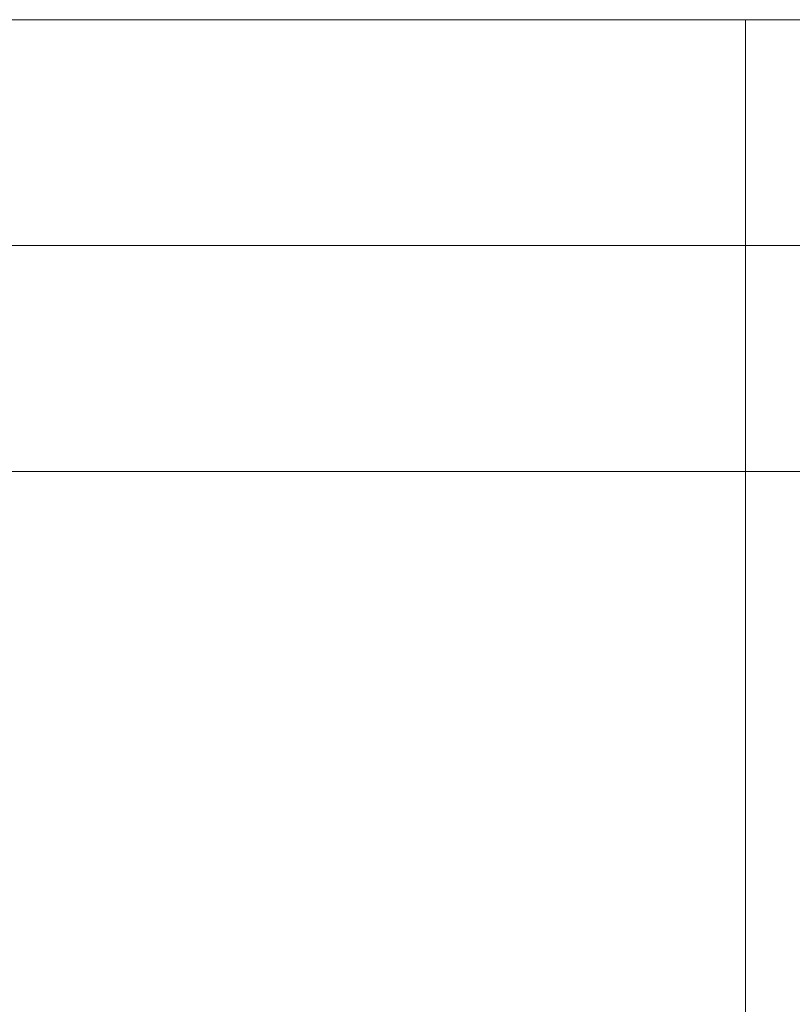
# Model space of a CAD drawing. Header units: millimetres. Extents: x -84458 to 77911, y -55868 to -29230.
# Tile 85 of 103: x 75608 to 75779, y -32857 to -32639. Entities that reach past the tile are written whole.
import ezdxf

# ---------------------------------------------------------------- set-up
doc = ezdxf.new("R2010")
doc.units = ezdxf.units.MM
doc.layers.get('0').update_dxf_attribs({"lineweight": 18})

msp = doc.modelspace()

# ---------------------------------------------------------------- linework, layer by layer
at = {"lineweight": 5}
for points in [[(75418.84, -32638.75), (75768.84, -32638.75), (75768.84, -32688.75), (75418.84, -32688.75)], [(75768.84, -32638.75), (76018.84, -32638.75), (76018.84, -32688.75), (75768.84, -32688.75)], [(75418.84, -32688.75), (75768.84, -32688.75), (75768.84, -32738.75), (75418.84, -32738.75)], [(75768.84, -32688.75), (76018.84, -32688.75), (76018.84, -32738.75), (75768.84, -32738.75)], [(75418.84, -32738.75), (75768.84, -32738.75), (75768.84, -32988.75), (75418.84, -32988.75)], [(75768.84, -32738.75), (76018.84, -32738.75), (76018.84, -32988.75), (75768.84, -32988.75)]]:
    msp.add_lwpolyline(points, close=True, dxfattribs=at)

doc.saveas('drawing.dxf')
